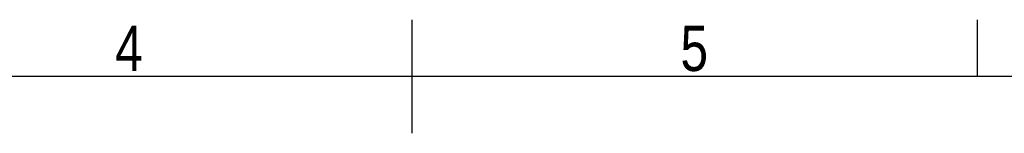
# Model space of a CAD drawing. Header units: millimetres. Extents: x 0 to 420, y 0 to 297.
# Tile 19 of 23: x 174 to 264, y 287 to 297. Entities that reach past the tile are written whole.
import ezdxf

# ---------------------------------------------------------------- set-up
doc = ezdxf.new("R2010")
doc.units = ezdxf.units.MM
doc.layers.add('CARTIGLIO', color=140, linetype='Continuous')
doc.styles.add('SLDTEXTSTYLE2', font='TXT', dxfattribs={"width": 0.821468})

msp = doc.modelspace()

# ---------------------------------------------------------------- linework, layer by layer
at = {"layer": 'CARTIGLIO', "linetype": 'Continuous'}
for p, q in [((210.0038, 286.6484), (210.0038, 296.9968)), ((261.7459, 291.8226), (261.7459, 296.9968)), ((414.8274, 291.8226), (5.1801, 291.8226))]:
    msp.add_line(p, q, dxfattribs=at)

# ---------------------------------------------------------------- texts
at = {"layer": 'CARTIGLIO', "char_height": 4.1394, "attachment_point": 2, "style": 'SLDTEXTSTYLE2'}
for s, insert in [('4', (184.089, 296.4629)), ('5', (235.8312, 296.4629))]:
    msp.add_mtext(s, dxfattribs=dict(at, insert=insert))

doc.saveas('drawing.dxf')
